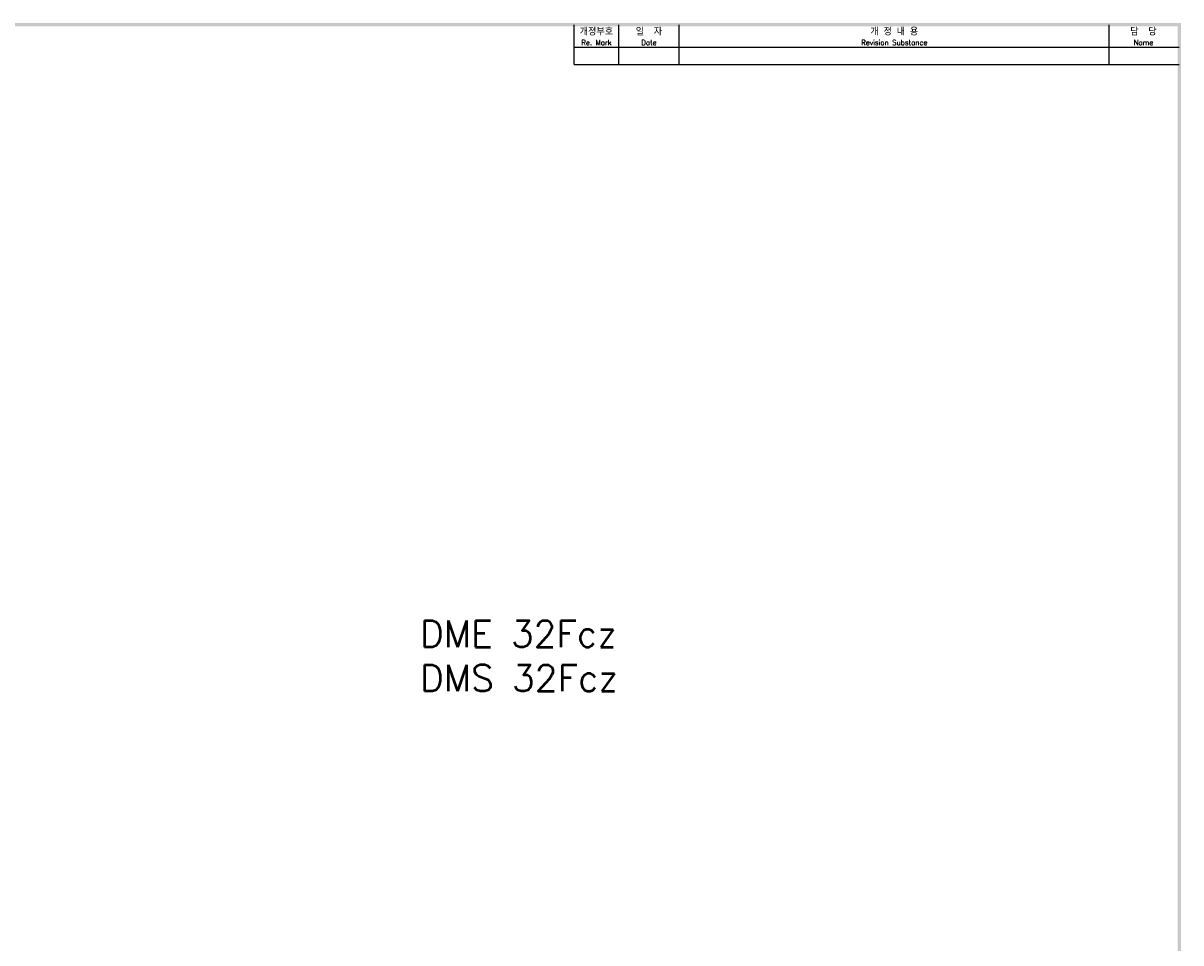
# Model space of a CAD drawing. Extents: x -6 to 988, y -1865 to 692.
# Tile 5 of 5: x 548 to 984, y 342 to 688. Entities that reach past the tile are written whole.
import ezdxf

# ---------------------------------------------------------------- set-up
doc = ezdxf.new("R2010")
doc.units = 0
doc.header["$MEASUREMENT"] = 0
for name, color, linetype in [('di', 3, 'CONTINUOUS'), ('DIM', 3, 'CONTINUOUS'), ('dimtaxt', 3, 'CONTINUOUS'), ('dwg', 7, 'CONTINUOUS'), ('text', 3, 'CONTINUOUS')]:
    doc.layers.add(name, color=color, linetype=linetype)
doc.styles.get("Standard").update_dxf_attribs({"font": 'romans.shx', "height": 2, "bigfont": 'hgs.shx'})

msp = doc.modelspace()

# ---------------------------------------------------------------- linework, layer by layer
at = {"layer": 'dimtaxt'}
for p, q in [((771.9, 672.7), (771.9, 687.7)), ((794.7, 672.7), (794.7, 687.7)), ((956.754, 672.7), (956.754, 687.7)), ((755.1, 679.3), (983.1, 679.3)), ((755.1, 672.7), (983.1, 672.7))]:
    msp.add_line(p, q, dxfattribs=at)
at = {"layer": 'dwg'}
for points in [[(4.5, 688.3), (5.7, 687.1), (983.7, 688.3), (982.5, 687.1)], [(983.7, 688.3), (982.5, 687.1), (983.7, -0.5), (982.5, 0.7)]]:
    msp.add_trace(points, dxfattribs=at)
at = {"layer": 'text'}
msp.add_line((755.1, 672.7), (755.1, 687.7), dxfattribs=at)

# ---------------------------------------------------------------- texts
at = {"layer": 'di', "attachment_point": 5}
for s, insert, char_height, width in [('개정부호\\P{\\H0.72727x;Re. Mark}', (763.5, 683.2), 2.64, 16.8), ('{\\H1.1x;일  자}\\P{\\H0.8x;Date}', (783.3, 683.2), 2.4, 22.8), ('{\\H1.1x;개 정 내 용\\P\\H0.72727x;Revision Substance}', (875.727, 683.2), 2.4, 162.05361), ('담  당\\P{\\H0.72727x;Name}', (969.627, 683.2), 2.64, 25.74639)]:
    msp.add_mtext(s, dxfattribs=dict(at, insert=insert, char_height=char_height, width=width))
at = {"layer": 'DIM', "insert": (696.988, 463.237), "char_height": 10, "width": 782.77285, "attachment_point": 1}
msp.add_mtext('{\\Fromans,hgs|c129;DM}E{\\Fromans,hgs|c129; 32Fcz\\PDMS 32Fcz}', dxfattribs=at)

doc.saveas('drawing.dxf')
